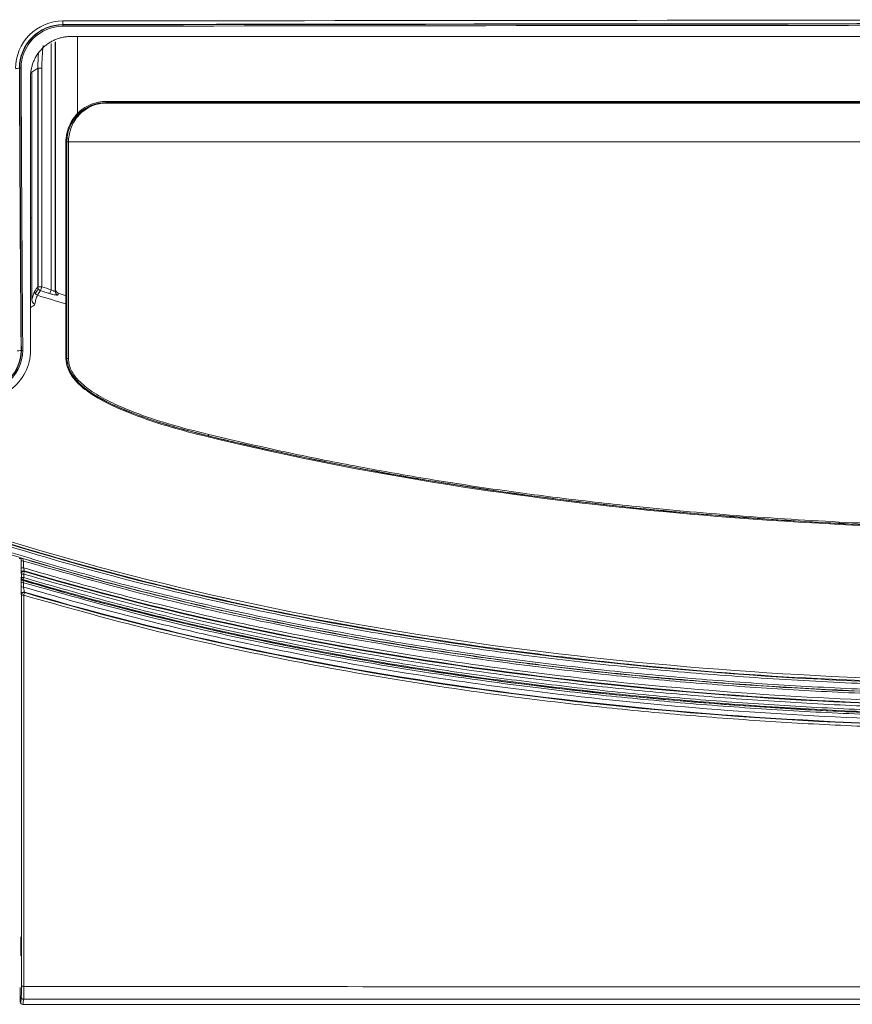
# Model space of a CAD drawing. Extents: x 4615668 to 9294084, y 16339 to 10688993.
# Tile 63 of 256: x 4720898 to 4720907, y 5342529 to 5342539. Entities that reach past the tile are written whole.
import ezdxf

# ---------------------------------------------------------------- set-up
doc = ezdxf.new("R2010")
doc.units = 0
doc.header["$MEASUREMENT"] = 0
doc.layers.add('WM_KLIM_urządzenia', color=3, linetype='Continuous', lineweight=13)
doc.layers.add('Wymiat 100', color=251, linetype='Continuous', lineweight=5)

# ---------------------------------------------------------------- blocks, each defined once
blk = doc.blocks.new('G$C189976BA')
at = {"layer": 'WM_KLIM_urządzenia', "linetype": 'Continuous'}
for p, q in [((20.319, 10.513), (20.308, 10.523)), ((20.801, 9.689), (20.801, 10.535)), ((20.513, 7.781), (20.513, 10.458)), ((20.557, 10.474), (20.557, 7.766)), ((20.563, 7.784), (20.563, 10.476)), ((20.173, 10.191), (20.187, 10.191)), ((20.369, 10.19), (20.304, 10.147)), ((20.369, 7.812), (20.369, 10.19)), ((20.369, 10.19), (20.412, 10.19)), ((20.372, 7.812), (20.372, 10.19)), ((20.412, 10.19), (20.412, 7.812)), ((20.29, 10.099), (20.29, 10.118)), ((20.304, 10.147), (20.304, 8.563)), ((21.113, 9.817), (21.113, 9.829)), ((21.113, 9.817), (41.673, 9.817)), ((21.113, 9.817), (21.113, 9.817)), ((20.675, 9.391), (20.685, 9.391)), ((20.676, 9.423), (20.686, 9.422)), ((20.686, 7.032), (20.686, 9.391)), ((20.291, 8.563), (20.304, 8.563)), ((20.304, 8.384), (20.304, 7.666)), ((20.34, 7.74), (20.375, 7.79)), ((20.369, 7.812), (20.412, 7.812)), ((20.412, 7.812), (20.399, 7.771)), ((20.5, 7.739), (20.513, 7.781)), ((20.561, 7.747), (20.567, 7.765)), ((20.205, 7.121), (20.19, 7.121)), ((20.685, 7.033), (20.675, 7.033)), ((22.224, 6.191), (22.222, 6.18)), ((20.188, 4.832), (20.188, 4.759)), ((20.19, 4.691), (20.188, 4.698)), ((20.188, 4.645), (20.19, 4.653)), ((20.19, 4.69), (20.19, 4.652)), ((20.19, 4.635), (20.192, 4.643)), ((20.194, 4.705), (20.192, 4.712)), ((20.188, 4.597), (20.188, 4.549)), ((20.19, 3.955), (20.19, 4.46)), ((20.194, 4.475), (20.193, 4.481)), ((20.192, 0.076), (20.182, 0.021)), ((20.205, 0.008), (63.141, 0.008))]:
    blk.add_line(p, q, dxfattribs=at)
for centre, major_axis, ratio, start_param, end_param in [((22.569, 10.201), (1.8, 1.194), 0.994534, 2.442934, 2.558415), ((20.129, 10.191), (-0.0438, -0.0002), 0.05078, 1.552307, 3.054213), ((21.113, 9.8), (0, 0.0175), 0.017034, 0.087433, 0.862954), ((20.285, 8.575), (-0.001, 0.259), 0.07403, 4.515606, 4.665797), ((20.412, 7.812), (-0.0359, 0.0252), 0.988625, 0.618085, 1.872236), ((20.601, 7.766), (-0.0416, 0.0138), 0.989986, 0.323329, 1.591877), ((20.348, 7.666), (0.0427, -0.0099), 0.93297, 3.386154, 4.64573), ((20.146, 7.121), (-0.0438, -0.0003), 0.082669, 1.552947, 3.054026), ((20.702, 7.033), (0.0175, 0), 0.084233, 3.229166, 4.695902), ((22.228, 6.208), (0.0041, 0.017), 0.009749, 3.228979, 4.613718), ((20.214, 4.833), (-0.0263, 0), 0.119094, 0.017578, 1.556171), ((20.214, 4.76), (-0.0263, 0), 0.120818, 0.017582, 1.55633), ((20.215, 4.698), (-0.0259, -0.0047), 0.995209, 4.242084, 6.10372), ((20.216, 4.691), (-0.0259, -0.0047), 0.995209, 4.242189, 6.10371), ((20.216, 4.691), (0.0075, 0.0252), 0.020219, 4.593594, 6.195901), ((20.214, 4.645), (-0.0258, 0.0052), 0.996164, 0.200776, 1.48059), ((20.216, 4.691), (-0.0263, 0), 0.119326, 0.017579, 1.556187), ((20.216, 4.653), (-0.0258, 0.0052), 0.996163, 0.200775, 1.480566), ((20.216, 4.653), (-0.0263, 0), 0.120526, 0.017581, 1.556268), ((20.216, 4.653), (0.0075, 0.0252), 0.020724, 3.228878, 4.592472), ((20.214, 4.597), (-0.0263, 0), 0.125029, 0.017591, 1.556683), ((20.214, 4.55), (-0.0263, 0), 0.126365, 0.017594, 1.556786), ((20.215, 4.467), (-0.0259, -0.0047), 0.995216, 4.243432, 6.103596), ((20.216, 4.461), (-0.0259, -0.0047), 0.995216, 4.243524, 6.103587), ((20.216, 4.461), (-0.0263, 0), 0.130058, 0.017603, 1.556664), ((20.216, 4.461), (0.0075, 0.0252), 0.023544, 4.583321, 6.195895), ((20.217, 0.218), (-0.0263, 0), 0.596647, 0.021749, 1.570112), ((20.215, 0.089), (-0.0259, 0.0048), 0.996064, 0.198194, 1.753836)]:
    blk.add_ellipse(centre, major_axis=major_axis, ratio=ratio, start_param=start_param, end_param=end_param, dxfattribs=at)
at = {"layer": 'WM_KLIM_urządzenia', "linetype": 'Continuous', "extrusion": (0, 0, -1)}
blk.add_ellipse((20.205, 0.034), major_axis=(0.0048, 0.026), ratio=0.996064, start_param=2.958553, end_param=4.514196, dxfattribs=at)
at = {"layer": 'WM_KLIM_urządzenia', "linetype": 'Continuous'}
for points, degree in [([(20.64, 10.704), (27.65, 10.714), (34.661, 10.717), (41.673, 10.718)], 3), ([(20.64, 10.704), (20.64, 10.683), (20.64, 10.664), (20.64, 10.662)], 3), ([(41.673, 10.676), (34.662, 10.676), (27.65, 10.673), (20.64, 10.662)], 3), ([(20.64, 10.662), (20.64, 10.647)], 1), ([(20.64, 10.647), (27.651, 10.658), (34.662, 10.661), (41.673, 10.661)], 3), ([(20.29, 10.097), (20.29, 10.111), (20.291, 10.14), (20.298, 10.183), (20.308, 10.224), (20.323, 10.265), (20.341, 10.304), (20.363, 10.341), (20.389, 10.376), (20.418, 10.408), (20.45, 10.436), (20.485, 10.462), (20.522, 10.484), (20.561, 10.503), (20.601, 10.517), (20.643, 10.528), (20.686, 10.534), (20.714, 10.535), (20.729, 10.535)], 3), ([(20.729, 10.535), (27.709, 10.535), (34.691, 10.535), (41.673, 10.535)], 3), ([(20.369, 10.19), (20.37, 10.242), (20.372, 10.295), (20.375, 10.346)], 3), ([(20.187, 7.12), (20.179, 8.142), (20.173, 9.166), (20.169, 10.19)], 3), ([(20.173, 10.191), (20.177, 9.167), (20.183, 8.143), (20.19, 7.121)], 3), ([(20.205, 7.121), (20.197, 8.143), (20.192, 9.167), (20.187, 10.191)], 3), ([(20.29, 7.121), (20.29, 8.112), (20.29, 9.104), (20.29, 10.097)], 3), ([(41.673, 9.829), (34.82, 9.829), (27.966, 9.829), (21.113, 9.829)], 3), ([(20.685, 9.391), (20.685, 9.401), (20.686, 9.412), (20.686, 9.422)], 3), ([(20.685, 7.033), (20.685, 7.818), (20.685, 8.604), (20.685, 9.391)], 3), ([(20.686, 9.422), (20.687, 9.422), (20.695, 9.421), (20.703, 9.421)], 3), ([(20.702, 9.391), (20.702, 8.604), (20.702, 7.817), (20.702, 7.031)], 3), ([(41.673, 9.391), (34.683, 9.389), (27.692, 9.389), (20.702, 9.391)], 3), ([(20.304, 8.437), (20.304, 8.419), (20.304, 8.402), (20.304, 8.384)], 3), ([(20.304, 7.666), (20.314, 7.707), (20.323, 7.74), (20.333, 7.762)], 3), ([(20.674, 7.627), (20.571, 7.657), (20.467, 7.689), (20.364, 7.721)], 3), ([(20.364, 7.721), (20.364, 7.721), (20.364, 7.721), (20.364, 7.721)], 3), ([(20.412, 7.812), (20.446, 7.802), (20.479, 7.791), (20.513, 7.781)], 3), ([(20.557, 7.766), (20.559, 7.772), (20.561, 7.778), (20.563, 7.784)], 3), ([(20.674, 7.717), (20.647, 7.725), (20.62, 7.734), (20.594, 7.742)], 3), ([(31.591, 5.177), (27.964, 5.177), (24.885, 5.544), (22.224, 6.191)], 3), ([(20.167, 4.859), (20.172, 4.857), (20.178, 4.856), (20.183, 4.854)], 3), ([(20.187, 4.76), (20.187, 4.784), (20.187, 4.808), (20.187, 4.833)], 3), ([(20.19, 4.653), (20.19, 4.666), (20.19, 4.678), (20.19, 4.691)], 3), ([(20.216, 4.688), (20.216, 4.675), (20.216, 4.662), (20.216, 4.65)], 3), ([(20.187, 4.55), (20.187, 4.566), (20.187, 4.582), (20.187, 4.597)], 3), ([(20.213, 4.594), (20.213, 4.578), (20.213, 4.562), (20.213, 4.547)], 3), ([(20.19, 4.461), (20.19, 4.463), (20.189, 4.465), (20.189, 4.467)], 3), ([(20.186, 0.537), (20.186, 0.604), (20.186, 0.672), (20.186, 0.741)], 3), ([(20.178, 0.034), (20.178, 0.086), (20.177, 0.138), (20.176, 0.19)], 3)]:
    blk.add_open_spline(points, degree=degree, dxfattribs=at)
for points, knots in [([(20.128, 10.189), (20.127, 10.324), (20.183, 10.457), (20.371, 10.647), (20.504, 10.703), (20.64, 10.704)], [0, 0, 0, 0, 0.5, 0.5, 1, 1, 1, 1]), ([(20.64, 10.665), (20.64, 10.665), (20.639, 10.665), (20.515, 10.665), (20.393, 10.613), (20.219, 10.438), (20.168, 10.316), (20.169, 10.191), (20.169, 10.191), (20.169, 10.19)], [0, 0, 0, 0, 0.001099, 0.001099, 0.500068, 0.500068, 0.999037, 0.999037, 1, 1, 1, 1]), ([(20.64, 10.662), (20.516, 10.662), (20.395, 10.61), (20.222, 10.437), (20.172, 10.315), (20.173, 10.191)], [0, 0, 0, 0, 0.5, 0.5, 1, 1, 1, 1]), ([(20.187, 10.191), (20.187, 10.311), (20.236, 10.429), (20.403, 10.597), (20.52, 10.647), (20.64, 10.647)], [0, 0, 0, 0, 0.5, 0.5, 1, 1, 1, 1]), ([(41.673, 10.679), (39.711, 10.679), (37.749, 10.679), (31.928, 10.677), (28.069, 10.675), (23.02, 10.669), (21.83, 10.667), (20.64, 10.665)], [0, 0, 0, 0, 0.279841, 0.279841, 0.83022, 0.83022, 1, 1, 1, 1]), ([(31.44, 3.515), (29.576, 3.516), (27.712, 3.616), (24.013, 4.068), (22.177, 4.421), (18.603, 5.471), (16.863, 6.168), (14.419, 7.521), (13.633, 8.023), (12.134, 9.131), (11.423, 9.735), (10.753, 10.383)], [0, 0, 0, 0, 0.25, 0.25, 0.5, 0.5, 0.75, 0.75, 0.875, 0.875, 1, 1, 1, 1]), ([(21.113, 9.829), (21, 9.829), (20.896, 9.787), (20.738, 9.642), (20.684, 9.535), (20.676, 9.423)], [0, 0, 0, 0, 0.5, 0.5, 1, 1, 1, 1]), ([(20.686, 9.422), (20.694, 9.53), (20.746, 9.635), (20.901, 9.776), (21.005, 9.817), (21.113, 9.817)], [0, 0, 0, 0, 0.5, 0.5, 1, 1, 1, 1]), ([(21.113, 9.811), (21.087, 9.81), (21.035, 9.807), (20.961, 9.784), (20.893, 9.748), (20.813, 9.684), (20.731, 9.576), (20.712, 9.472), (20.703, 9.421)], [0, 0, 0, 0, 0.120749, 0.249682, 0.372794, 0.500137, 0.75393, 1, 1, 1, 1]), ([(21.113, 9.817), (21.304, 9.817), (21.494, 9.817), (22.446, 9.817), (23.208, 9.817), (24.732, 9.817), (25.494, 9.817), (27.78, 9.817), (29.304, 9.817), (31.59, 9.817), (32.352, 9.817), (33.876, 9.817), (34.638, 9.817), (36.162, 9.817), (36.924, 9.817), (39.015, 9.817), (40.344, 9.817), (41.673, 9.817)], [0, 0, 0, 0, 0.027795, 0.027795, 0.138975, 0.138975, 0.250154, 0.250154, 0.472515, 0.472515, 0.583694, 0.583694, 0.694874, 0.694874, 0.806054, 0.806054, 1, 1, 1, 1]), ([(41.673, 9.811), (40.344, 9.811), (39.015, 9.811), (36.924, 9.811), (36.162, 9.811), (34.638, 9.811), (33.876, 9.811), (32.352, 9.811), (31.59, 9.811), (29.304, 9.811), (27.78, 9.811), (25.494, 9.811), (24.732, 9.811), (23.208, 9.811), (22.446, 9.811), (21.494, 9.811), (21.303, 9.811), (21.113, 9.811)], [0, 0, 0, 0, 0.193946, 0.193946, 0.305125, 0.305125, 0.416305, 0.416305, 0.527484, 0.527484, 0.749845, 0.749845, 0.861025, 0.861025, 0.972205, 0.972205, 1, 1, 1, 1]), ([(20.676, 9.423), (20.676, 9.42), (20.675, 9.418), (20.675, 9.412), (20.675, 9.41), (20.675, 9.401), (20.675, 9.396), (20.675, 9.391)], [0, 0, 0, 0, 0.251991, 0.251991, 0.503983, 0.503983, 1, 1, 1, 1]), ([(20.675, 9.391), (20.675, 9.007), (20.675, 8.623), (20.675, 8.038), (20.675, 7.837), (20.675, 7.435), (20.675, 7.234), (20.675, 7.033)], [0, 0, 0, 0, 0.488016, 0.488016, 0.744001, 0.744001, 1, 1, 1, 1]), ([(20.703, 9.421), (20.703, 9.419), (20.703, 9.417), (20.702, 9.412), (20.702, 9.409), (20.702, 9.402), (20.702, 9.4), (20.702, 9.395), (20.702, 9.393), (20.702, 9.391)], [0, 0, 0, 0, 0.188999, 0.188999, 0.507702, 0.507702, 0.800176, 0.800176, 1, 1, 1, 1]), ([(20.304, 8.524), (20.304, 8.515), (20.304, 8.506), (20.303, 8.488), (20.303, 8.479), (20.304, 8.459), (20.304, 8.448), (20.304, 8.437)], [0, 0, 0, 0, 0.313337, 0.313337, 0.62879, 0.62879, 1, 1, 1, 1]), ([(31.439, 3.453), (31.077, 3.456), (30.358, 3.46), (29.29, 3.496), (28.242, 3.553), (27.214, 3.633), (26.207, 3.735), (25.219, 3.861), (24.252, 4.009), (23.305, 4.179), (22.226, 4.404), (21.026, 4.699), (19.72, 5.085), (18.464, 5.522), (17.26, 6.009), (16.108, 6.548), (15.004, 7.132), (14.304, 7.567), (13.957, 7.783)], [0, 0, 0, 0, 0.059589, 0.118101, 0.175565, 0.232011, 0.287471, 0.341978, 0.395565, 0.448268, 0.500126, 0.576653, 0.651207, 0.723942, 0.79502, 0.864609, 0.932879, 1, 1, 1, 1]), ([(13.97, 7.803), (15.196, 7.014), (16.501, 6.348), (19.586, 5.095), (21.396, 4.582), (25.07, 3.861), (26.935, 3.649), (29.682, 3.5), (30.561, 3.477), (31.439, 3.477)], [0, 0, 0, 0, 0.23976, 0.23976, 0.547659, 0.547659, 0.855558, 0.855558, 1, 1, 1, 1]), ([(13.972, 7.806), (14.165, 7.684), (14.574, 7.426), (15.236, 7.045), (16.046, 6.614), (16.987, 6.165), (18.251, 5.63), (20.036, 4.994), (22.037, 4.459), (24.415, 3.992), (26.574, 3.708), (29.053, 3.518), (30.574, 3.496), (31.439, 3.484)], [0, 0, 0, 0, 0.0376, 0.079407, 0.125729, 0.188399, 0.250897, 0.351483, 0.499779, 0.591139, 0.749964, 0.857613, 1, 1, 1, 1]), ([(20.333, 7.762), (20.335, 7.764), (20.336, 7.765), (20.342, 7.774), (20.347, 7.782), (20.358, 7.797), (20.363, 7.805), (20.369, 7.812)], [0, 0, 0, 0, 0.092988, 0.092988, 0.544962, 0.544962, 1, 1, 1, 1]), ([(20.333, 7.762), (20.335, 7.753), (20.339, 7.734), (20.356, 7.725), (20.364, 7.721)], [0, 0, 0, 0, 0.500311, 1, 1, 1, 1]), ([(20.364, 7.721), (20.359, 7.707), (20.349, 7.682), (20.34, 7.644), (20.336, 7.626)], [0, 0, 0, 0, 0.55257, 1, 1, 1, 1]), ([(20.399, 7.771), (20.397, 7.767), (20.394, 7.764), (20.383, 7.747), (20.373, 7.734), (20.364, 7.721)], [0, 0, 0, 0, 0.216466, 0.216466, 1, 1, 1, 1]), ([(20.5, 7.739), (20.487, 7.743), (20.475, 7.747), (20.441, 7.758), (20.42, 7.764), (20.399, 7.771)], [0, 0, 0, 0, 0.378664, 0.378664, 1, 1, 1, 1]), ([(20.588, 7.724), (20.586, 7.723), (20.583, 7.721), (20.561, 7.723), (20.533, 7.729), (20.511, 7.736), (20.5, 7.739)], [0, 0, 0, 0, 0.249833, 0.499456, 0.746974, 1, 1, 1, 1]), ([(20.513, 7.781), (20.525, 7.774), (20.547, 7.762), (20.554, 7.765), (20.557, 7.766)], [0, 0, 0, 0, 0.5443, 1, 1, 1, 1]), ([(20.563, 7.784), (20.563, 7.779), (20.564, 7.774), (20.567, 7.765), (20.569, 7.76), (20.576, 7.753), (20.579, 7.749), (20.587, 7.745), (20.59, 7.743), (20.594, 7.742)], [0, 0, 0, 0, 0.268388, 0.268388, 0.536904, 0.536904, 0.803519, 0.803519, 1, 1, 1, 1]), ([(20.594, 7.742), (20.592, 7.738), (20.591, 7.734), (20.589, 7.728), (20.589, 7.726), (20.588, 7.724)], [0, 0, 0, 0, 0.671504, 0.671504, 1, 1, 1, 1]), ([(20.336, 7.626), (20.333, 7.62), (20.328, 7.607), (20.309, 7.597), (20.295, 7.592), (20.291, 7.591)], [0, 0, 0, 0, 0.440695, 0.856262, 1, 1, 1, 1]), ([(19.595, 6.622), (19.755, 6.569), (19.936, 6.596), (20.206, 6.791), (20.29, 6.953), (20.29, 7.121)], [0, 0, 0, 0, 0.5, 0.5, 1, 1, 1, 1]), ([(19.621, 6.699), (19.755, 6.654), (19.908, 6.677), (20.135, 6.842), (20.206, 6.98), (20.205, 7.121)], [0, 0, 0, 0, 0.5, 0.5, 1, 1, 1, 1]), ([(20.19, 7.121), (20.191, 6.985), (20.123, 6.851), (19.903, 6.692), (19.755, 6.67), (19.625, 6.714)], [0, 0, 0, 0, 0.5, 0.5, 1, 1, 1, 1]), ([(19.627, 6.717), (19.67, 6.702), (19.715, 6.695), (19.87, 6.693), (19.981, 6.738), (20.14, 6.895), (20.186, 7.004), (20.187, 7.117), (20.187, 7.118), (20.187, 7.12)], [0, 0, 0, 0, 0.167887, 0.167887, 0.580684, 0.580684, 0.993481, 0.993481, 1, 1, 1, 1]), ([(20.675, 7.033), (20.675, 6.954), (20.709, 6.88), (20.804, 6.757), (20.864, 6.707), (21.056, 6.574), (21.195, 6.509), (21.623, 6.336), (21.922, 6.253), (22.222, 6.18)], [0, 0, 0, 0, 0.125, 0.125, 0.25, 0.25, 0.5, 0.5, 1, 1, 1, 1]), ([(22.224, 6.191), (22.101, 6.221), (21.863, 6.281), (21.551, 6.38), (21.303, 6.475), (21.111, 6.562), (20.96, 6.65), (20.841, 6.739), (20.759, 6.826), (20.699, 6.922), (20.689, 6.996), (20.685, 7.033)], [0, 0, 0, 0, 0.206567, 0.399776, 0.534616, 0.638768, 0.74459, 0.818988, 0.879804, 0.940318, 1, 1, 1, 1]), ([(20.686, 7.032), (20.686, 7.029), (20.686, 7.026), (20.69, 6.922), (20.751, 6.831), (20.897, 6.692), (20.983, 6.637), (21.159, 6.541), (21.25, 6.5), (21.627, 6.347), (21.925, 6.266), (22.224, 6.192)], [0, 0, 0, 0, 0.005089, 0.005089, 0.168945, 0.168945, 0.3328, 0.3328, 0.496656, 0.496656, 1, 1, 1, 1]), ([(20.702, 7.031), (20.704, 7.01), (20.707, 6.967), (20.739, 6.885), (20.817, 6.778), (20.964, 6.665), (21.152, 6.558), (21.43, 6.439), (21.788, 6.317), (22.081, 6.243), (22.228, 6.206)], [0, 0, 0, 0, 0.034745, 0.07179, 0.143924, 0.251329, 0.376037, 0.500382, 0.749845, 1, 1, 1, 1]), ([(22.222, 6.18), (23.752, 5.809), (25.309, 5.556), (28.441, 5.236), (30.016, 5.167), (31.591, 5.167)], [0, 0, 0, 0, 0.5, 0.5, 1, 1, 1, 1]), ([(22.224, 6.191), (22.324, 6.167), (22.423, 6.144), (23.022, 6.005), (23.524, 5.902), (25.038, 5.625), (26.055, 5.487), (28.097, 5.288), (29.121, 5.228), (30.628, 5.185), (31.109, 5.18), (31.591, 5.178)], [0, 0, 0, 0, 0.032429, 0.032429, 0.195342, 0.195342, 0.521167, 0.521167, 0.846993, 0.846993, 1, 1, 1, 1]), ([(22.228, 6.206), (22.474, 6.148), (22.969, 6.032), (23.722, 5.879), (24.49, 5.74), (25.272, 5.617), (26.07, 5.51), (26.994, 5.406), (28.049, 5.313), (29.222, 5.243), (30.406, 5.2), (31.192, 5.195), (31.591, 5.192)], [0, 0, 0, 0, 0.080201, 0.161596, 0.24423, 0.328149, 0.413394, 0.500006, 0.623632, 0.749993, 0.873422, 1, 1, 1, 1]), ([(31.538, 3.369), (31.22, 3.37), (30.58, 3.374), (29.61, 3.401), (28.625, 3.447), (27.624, 3.515), (26.611, 3.608), (25.498, 3.737), (24.175, 3.931), (22.755, 4.198), (21.454, 4.505), (20.495, 4.768), (19.977, 4.929), (19.773, 4.992)], [0, 0, 0, 0, 0.079819, 0.161182, 0.243981, 0.328106, 0.413457, 0.499938, 0.610029, 0.74988, 0.863388, 0.946274, 1, 1, 1, 1]), ([(19.781, 5.015), (20.044, 4.933), (20.576, 4.769), (21.388, 4.549), (22.218, 4.347), (23.067, 4.165), (23.935, 4.001), (24.821, 3.857), (25.725, 3.732), (26.649, 3.627), (27.59, 3.54), (28.551, 3.473), (29.53, 3.425), (30.528, 3.396), (31.199, 3.392), (31.538, 3.39)], [0, 0, 0, 0, 0.069514, 0.14009, 0.211781, 0.284635, 0.358701, 0.434025, 0.510652, 0.588622, 0.667978, 0.748757, 0.830997, 0.914734, 1, 1, 1, 1]), ([(20.183, 4.854), (20.184, 4.856), (20.185, 4.857), (20.186, 4.859), (20.187, 4.86), (20.188, 4.861)], [0, 0, 0, 0, 0.627774, 0.627774, 1, 1, 1, 1]), ([(20.187, 4.833), (20.187, 4.839), (20.187, 4.845), (20.187, 4.854), (20.187, 4.858), (20.188, 4.861)], [0, 0, 0, 0, 0.627813, 0.627813, 1, 1, 1, 1]), ([(20.188, 4.861), (20.189, 4.86), (20.191, 4.86), (20.201, 4.857), (20.207, 4.856)], [0, 0, 0, 0, 0.459861, 1, 1, 1, 1]), ([(20.207, 4.856), (20.207, 4.854), (20.208, 4.85), (20.212, 4.836), (20.213, 4.83)], [0, 0, 0, 0, 0.496883, 1, 1, 1, 1]), ([(20.207, 4.856), (20.477, 4.777), (21, 4.624), (21.765, 4.43), (22.478, 4.265), (23.136, 4.127), (23.737, 4.013), (24.277, 3.92), (24.754, 3.845), (25.166, 3.785), (25.511, 3.738), (26.366, 3.629), (27.742, 3.494), (29.648, 3.385), (30.904, 3.373), (31.523, 3.366)], [0, 0, 0, 0, 0.073751, 0.142695, 0.206651, 0.265436, 0.318869, 0.366778, 0.409001, 0.445391, 0.475817, 0.50017, 0.671076, 0.83792, 1, 1, 1, 1]), ([(20.213, 4.83), (20.213, 4.812), (20.213, 4.795), (20.213, 4.771), (20.213, 4.764), (20.213, 4.757)], [0, 0, 0, 0, 0.714062, 0.714062, 1, 1, 1, 1]), ([(31.523, 3.345), (31.191, 3.347), (30.533, 3.35), (29.554, 3.379), (28.593, 3.425), (27.65, 3.49), (26.725, 3.573), (25.634, 3.695), (24.379, 3.873), (22.966, 4.132), (21.575, 4.442), (20.666, 4.701), (20.213, 4.83)], [0, 0, 0, 0, 0.087043, 0.172556, 0.25657, 0.339122, 0.420246, 0.499981, 0.626828, 0.752277, 0.876566, 1, 1, 1, 1]), ([(20.188, 4.698), (20.188, 4.698), (20.188, 4.699), (20.188, 4.702), (20.188, 4.705), (20.188, 4.713), (20.188, 4.717), (20.188, 4.728), (20.188, 4.734), (20.187, 4.747), (20.187, 4.753), (20.187, 4.76)], [0, 0, 0, 0, 0.123266, 0.123266, 0.334243, 0.334243, 0.553912, 0.553912, 0.777053, 0.777053, 1, 1, 1, 1]), ([(20.213, 4.757), (20.215, 4.749), (20.218, 4.738), (20.222, 4.726), (20.222, 4.724), (20.222, 4.723)], [0, 0, 0, 0, 0.49713, 0.749981, 1, 1, 1, 1]), ([(20.213, 4.757), (20.442, 4.69), (20.901, 4.557), (21.594, 4.378), (22.29, 4.213), (23.219, 4.016), (24.394, 3.803), (25.952, 3.582), (27.681, 3.41), (29.586, 3.296), (30.875, 3.284), (31.529, 3.278)], [0, 0, 0, 0, 0.062509, 0.124999, 0.187518, 0.250108, 0.373812, 0.500182, 0.662386, 0.828894, 1, 1, 1, 1]), ([(31.529, 3.247), (29.622, 3.243), (27.713, 3.345), (23.928, 3.813), (22.05, 4.179), (20.222, 4.723)], [0, 0, 0, 0, 0.5, 0.5, 1, 1, 1, 1]), ([(20.222, 4.723), (20.223, 4.722), (20.223, 4.72), (20.223, 4.717), (20.223, 4.717), (20.224, 4.716)], [0, 0, 0, 0, 0.692001, 0.692001, 1, 1, 1, 1]), ([(20.224, 4.716), (22.051, 4.172), (23.929, 3.806), (27.713, 3.339), (29.622, 3.237), (31.529, 3.241)], [0, 0, 0, 0, 0.5, 0.5, 1, 1, 1, 1]), ([(20.187, 4.597), (20.187, 4.598), (20.187, 4.599), (20.187, 4.606), (20.187, 4.612), (20.188, 4.622), (20.188, 4.627), (20.188, 4.635), (20.188, 4.638), (20.188, 4.643), (20.188, 4.645), (20.188, 4.645)], [0, 0, 0, 0, 0.031713, 0.031713, 0.284116, 0.284116, 0.526252, 0.526252, 0.762948, 0.762948, 1, 1, 1, 1]), ([(20.209, 4.628), (20.208, 4.626), (20.208, 4.625), (20.207, 4.622), (20.207, 4.621), (20.207, 4.62)], [0, 0, 0, 0, 0.578963, 0.578963, 1, 1, 1, 1]), ([(20.207, 4.62), (20.208, 4.618), (20.208, 4.615), (20.211, 4.603), (20.213, 4.597), (20.213, 4.594)], [0, 0, 0, 0, 0.495668, 0.748694, 1, 1, 1, 1]), ([(20.207, 4.62), (22.037, 4.074), (23.915, 3.705), (27.705, 3.238), (29.616, 3.139), (31.524, 3.138)], [0, 0, 0, 0, 0.5, 0.5, 1, 1, 1, 1]), ([(20.208, 4.618), (20.456, 4.545), (20.704, 4.473), (21.525, 4.251), (22.1, 4.113), (23.833, 3.745), (25.003, 3.56), (27.352, 3.292), (28.532, 3.209), (30.318, 3.147), (30.921, 3.139), (31.524, 3.136)], [0, 0, 0, 0, 0.067689, 0.067689, 0.222546, 0.222546, 0.53226, 0.53226, 0.841974, 0.841974, 1, 1, 1, 1]), ([(31.524, 3.147), (31.141, 3.149), (30.39, 3.154), (29.29, 3.191), (28.242, 3.248), (27.247, 3.325), (26.305, 3.419), (25.417, 3.527), (24.582, 3.648), (23.8, 3.779), (23.072, 3.917), (22.398, 4.059), (21.776, 4.203), (21.207, 4.347), (20.69, 4.487), (20.364, 4.582), (20.209, 4.628)], [0, 0, 0, 0, 0.100546, 0.196636, 0.288248, 0.375375, 0.458015, 0.536174, 0.609847, 0.679029, 0.743721, 0.803927, 0.859654, 0.910906, 0.957687, 1, 1, 1, 1]), ([(31.533, 3.209), (31.203, 3.21), (30.55, 3.213), (29.576, 3.241), (28.617, 3.286), (27.672, 3.351), (26.741, 3.435), (25.631, 3.559), (24.355, 3.741), (22.927, 4.002), (21.549, 4.31), (20.656, 4.563), (20.216, 4.688)], [0, 0, 0, 0, 0.086199, 0.171195, 0.255021, 0.337716, 0.419315, 0.499858, 0.630259, 0.756946, 0.88012, 1, 1, 1, 1]), ([(20.216, 4.65), (20.472, 4.575), (20.988, 4.426), (21.776, 4.225), (22.579, 4.041), (23.4, 3.875), (24.237, 3.726), (25.09, 3.595), (25.96, 3.481), (26.847, 3.384), (27.75, 3.305), (28.67, 3.244), (29.607, 3.2), (30.56, 3.173), (31.201, 3.17), (31.524, 3.168)], [0, 0, 0, 0, 0.069962, 0.140932, 0.212955, 0.286076, 0.360335, 0.435775, 0.512435, 0.590351, 0.66956, 0.750097, 0.831995, 0.915286, 1, 1, 1, 1]), ([(20.189, 4.467), (20.189, 4.468), (20.189, 4.469), (20.188, 4.473), (20.188, 4.477), (20.188, 4.487), (20.188, 4.493), (20.188, 4.508), (20.188, 4.516), (20.187, 4.533), (20.187, 4.541), (20.187, 4.55)], [0, 0, 0, 0, 0.12647, 0.12647, 0.336748, 0.336748, 0.555603, 0.555603, 0.777897, 0.777897, 1, 1, 1, 1]), ([(31.524, 3.117), (31.192, 3.119), (30.533, 3.123), (29.554, 3.152), (28.593, 3.197), (27.65, 3.262), (26.725, 3.344), (25.633, 3.466), (24.377, 3.644), (22.962, 3.902), (21.573, 4.21), (20.665, 4.467), (20.213, 4.594)], [0, 0, 0, 0, 0.08713, 0.172698, 0.256739, 0.339286, 0.420376, 0.500044, 0.627225, 0.752783, 0.876945, 1, 1, 1, 1]), ([(20.213, 4.547), (20.214, 4.541), (20.216, 4.528), (20.219, 4.511), (20.222, 4.497), (20.222, 4.494), (20.223, 4.493)], [0, 0, 0, 0, 0.24047, 0.500197, 0.747413, 1, 1, 1, 1]), ([(20.213, 4.547), (20.438, 4.482), (20.888, 4.352), (21.568, 4.177), (22.253, 4.015), (23.165, 3.821), (24.318, 3.612), (25.845, 3.393), (27.54, 3.22), (29.41, 3.103), (30.677, 3.086), (31.319, 3.078)], [0, 0, 0, 0, 0.062422, 0.124902, 0.187484, 0.250207, 0.373858, 0.500241, 0.661991, 0.828484, 1, 1, 1, 1]), ([(20.19, 3.955), (20.19, 4.039), (20.19, 4.208), (20.19, 4.376), (20.19, 4.461)], [0, 0, 0, 0, 0.5, 1, 1, 1, 1]), ([(20.216, 4.457), (20.216, 4.373), (20.216, 4.289), (20.216, 4.12), (20.216, 4.035), (20.216, 3.951)], [0, 0, 0, 0, 0.499988, 0.499988, 1, 1, 1, 1]), ([(31.319, 2.988), (30.996, 2.991), (30.354, 2.996), (29.398, 3.027), (28.456, 3.074), (27.529, 3.141), (26.617, 3.225), (25.529, 3.349), (24.278, 3.529), (22.878, 3.787), (21.525, 4.088), (20.649, 4.336), (20.216, 4.457)], [0, 0, 0, 0, 0.086314, 0.171386, 0.255251, 0.337941, 0.419495, 0.499947, 0.630163, 0.75678, 0.87999, 1, 1, 1, 1]), ([(31.319, 3.025), (29.447, 3.03), (27.575, 3.135), (23.86, 3.601), (22.018, 3.961), (20.223, 4.493)], [0, 0, 0, 0, 0.5, 0.5, 1, 1, 1, 1]), ([(20.223, 4.493), (20.223, 4.491), (20.223, 4.489), (20.224, 4.487), (20.224, 4.487), (20.224, 4.486)], [0, 0, 0, 0, 0.776463, 0.776463, 1, 1, 1, 1]), ([(20.224, 4.486), (22.019, 3.955), (23.861, 3.595), (27.575, 3.129), (29.448, 3.025), (31.319, 3.02)], [0, 0, 0, 0, 0.5, 0.5, 1, 1, 1, 1]), ([(20.191, 0.218), (20.191, 0.235), (20.191, 0.268), (20.191, 0.337), (20.191, 0.459), (20.19, 0.713), (20.19, 1.239), (20.19, 1.983), (20.19, 2.941), (20.19, 3.589), (20.19, 3.955)], [0, 0, 0, 0, 0.015789, 0.031501, 0.062774, 0.125072, 0.249702, 0.499711, 0.717307, 1, 1, 1, 1]), ([(20.216, 3.951), (20.216, 3.306), (20.216, 2.663), (20.216, 1.711), (20.216, 1.396), (20.217, 0.934), (20.217, 0.782), (20.217, 0.485), (20.217, 0.338), (20.217, 0.203)], [0, 0, 0, 0, 0.5, 0.5, 0.75, 0.75, 0.875, 0.875, 1, 1, 1, 1]), ([(20.189, 0.088), (20.189, 0.092), (20.19, 0.101), (20.19, 0.131), (20.191, 0.152), (20.191, 0.19), (20.191, 0.203), (20.191, 0.218)], [0, 0, 0, 0, 0.40018, 0.40018, 0.800364, 0.800364, 1, 1, 1, 1]), ([(20.217, 0.203), (20.217, 0.185), (20.217, 0.149), (20.217, 0.107), (20.216, 0.074), (20.215, 0.067), (20.215, 0.063)], [0, 0, 0, 0, 0.229979, 0.476766, 0.735562, 1, 1, 1, 1]), ([(20.217, 0.203), (23.793, 0.2), (30.945, 0.195), (38.097, 0.196), (41.673, 0.196)], [0, 0, 0, 0, 0.5, 1, 1, 1, 1]), ([(20.178, 0.034), (20.179, 0.035), (20.179, 0.037), (20.18, 0.044), (20.182, 0.05), (20.185, 0.067), (20.187, 0.078), (20.189, 0.088)], [0, 0, 0, 0, 0.083718, 0.083718, 0.418592, 0.418592, 1, 1, 1, 1]), ([(20.215, 0.063), (20.215, 0.061), (20.214, 0.06), (20.213, 0.052), (20.212, 0.046), (20.209, 0.029), (20.207, 0.018), (20.205, 0.008)], [0, 0, 0, 0, 0.083474, 0.083474, 0.417369, 0.417369, 1, 1, 1, 1]), ([(41.673, 0.062), (40.375, 0.062), (39.077, 0.062), (34.278, 0.062), (30.777, 0.063), (26.634, 0.063), (25.991, 0.063), (23.638, 0.063), (21.926, 0.063), (20.215, 0.063)], [0, 0, 0, 0, 0.181468, 0.181468, 0.670917, 0.670917, 0.760738, 0.760738, 1, 1, 1, 1])]:
    blk.add_open_spline(points, degree=3, knots=knots, dxfattribs=at)
blk.add_rational_spline([(20.702, 9.39), (20.686, 9.39), (20.685, 9.391)], [1, 0.743188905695, 1], degree=2, dxfattribs=at)
blk = doc.blocks.new('G$CD8D7E6ED')
at = {"layer": 'WM_KLIM_urządzenia', "color": 7, "ltscale": 3, "xscale": 0.9960361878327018, "yscale": 0.9960361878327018, "zscale": 0.9960361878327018}
blk.add_blockref('G$C189976BA', (0, 305.737), dxfattribs=at)

msp = doc.modelspace()

# ---------------------------------------------------------------- block references
at = {"layer": 'Wymiat 100', "color": 5, "lineweight": 0, "ltscale": 40}
msp.add_blockref('G$CD8D7E6ED', (4720878.122, 5342222.905), dxfattribs=at)

doc.saveas('drawing.dxf')
